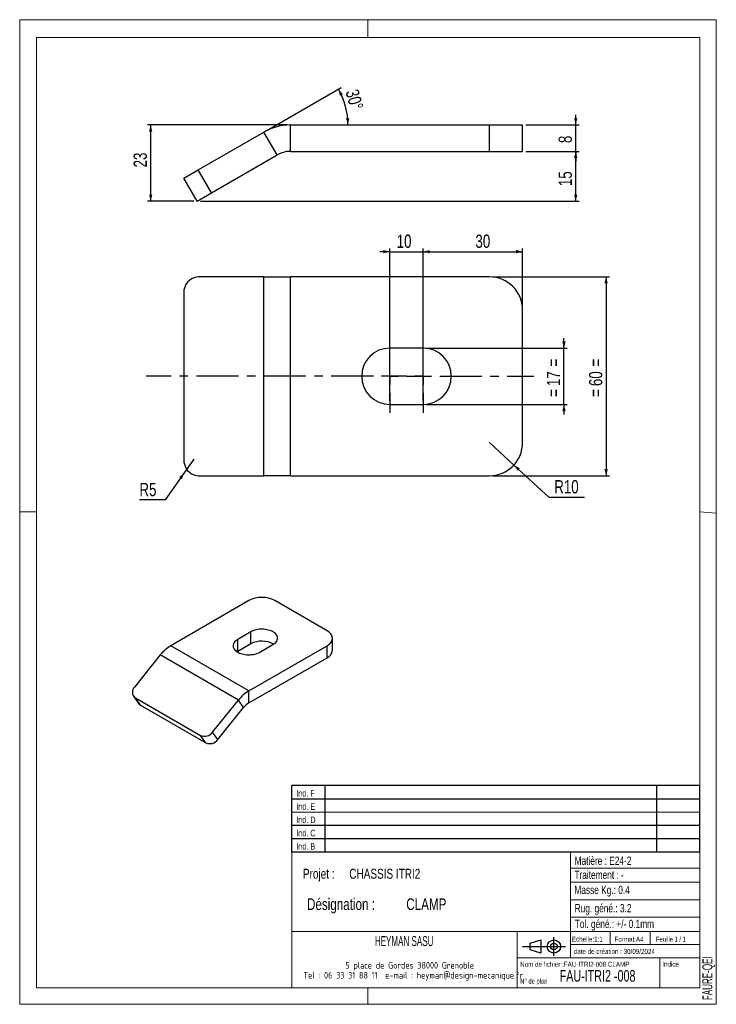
# Model space of a CAD drawing. Header units: millimetres. Extents: x 0 to 210, y 0 to 297.
import ezdxf

# ---------------------------------------------------------------- set-up
doc = ezdxf.new("R2010")
doc.units = ezdxf.units.MM
doc.linetypes.add('CENTERX2', pattern=[20.32, 12.7, -2.54, 2.54, -2.54])
for name, color, linetype in [('COTES', 1, 'Continuous'), ('NOTES', 6, 'Continuous'), ('TRAIT-MIXTES', 3, 'CENTERX2')]:
    doc.layers.add(name, color=color, linetype=linetype)
doc.layers.add('TRAIT-FORT', color=4, linetype='Continuous', lineweight=25)
doc.styles.add('SLDTEXTSTYLE0', font='TXT', dxfattribs={"width": 0.75})
doc.styles.add('SLDTEXTSTYLE1', font='TXT', dxfattribs={"width": 0.605})
doc.styles.add('SLDTEXTSTYLE2', font='TXT', dxfattribs={"width": 0.692308})
doc.styles.add('SLDTEXTSTYLE3', font='TXT', dxfattribs={"width": 0.7})
doc.styles.add('SLDTEXTSTYLE4', font='TXT', dxfattribs={"width": 0.692083})
doc.styles.add('SLDTEXTSTYLE5', font='ISOCP3', dxfattribs={"width": 0.96})
doc.dimstyles.new('SLDDIMSTYLE0', dxfattribs={"dimtxt": 4, "dimasz": 2, "dimexe": 0, "dimexo": 0.0625, "dimgap": 1, "dimtad": 1, "dimdec": 1, "dimrnd": 1e-09, "dimzin": 12, "dimdsep": 46, "dimtxsty": 'SLDTEXTSTYLE0', "dimsah": 1, "dimcen": 0.09, "dimadec": 0, "dimazin": 3, "dimtfac": 1, "dimtdec": 1, "dimtmove": 0, "dimatfit": 0, "dimfxl": 1, "dimfrac": 2, "dimtolj": 1, "dimtzin": 12, "dimarcsym": 0})
doc.dimstyles.new('SLDDIMSTYLE1', dxfattribs={"dimtxt": 4, "dimasz": 2, "dimexe": 0, "dimexo": 0.0625, "dimgap": 1, "dimtad": 1, "dimdec": 1, "dimrnd": 1e-09, "dimzin": 12, "dimdsep": 46, "dimtxsty": 'SLDTEXTSTYLE0', "dimsah": 1, "dimcen": 0.09, "dimadec": 0, "dimazin": 3, "dimtfac": 1, "dimtdec": 1, "dimtofl": 0, "dimtmove": 0, "dimatfit": 3, "dimfxl": 1, "dimfrac": 2, "dimtolj": 1, "dimtzin": 12, "dimarcsym": 0})
doc.dimstyles.new('SLDDIMSTYLE2', dxfattribs={"dimtxt": 4, "dimasz": 2, "dimexe": 0, "dimexo": 0.0625, "dimgap": 1, "dimtad": 1, "dimdec": 4, "dimzin": 12, "dimdsep": 46, "dimtxsty": 'SLDTEXTSTYLE0', "dimsah": 1, "dimcen": 0.09, "dimazin": 3, "dimtfac": 1, "dimtofl": 0, "dimtmove": 0, "dimatfit": 3, "dimfxl": 1, "dimfrac": 2, "dimtolj": 1, "dimtzin": 12, "dimarcsym": 0})
doc.dimstyles.new('SLDDIMSTYLE3', dxfattribs={"dimtxt": 4, "dimasz": 2, "dimexe": 0, "dimexo": 0.0625, "dimgap": 1, "dimtad": 0, "dimtih": 1, "dimtoh": 1, "dimdec": 1, "dimrnd": 1e-09, "dimzin": 12, "dimdsep": 46, "dimtxsty": 'SLDTEXTSTYLE0', "dimsah": 1, "dimcen": 0, "dimadec": 0, "dimazin": 3, "dimtfac": 1, "dimtdec": 1, "dimtofl": 0, "dimtmove": 0, "dimatfit": 3, "dimfxl": 1, "dimfrac": 2, "dimtolj": 1, "dimtzin": 12, "dimarcsym": 0})

# ---------------------------------------------------------------- blocks, each defined once
blk = doc.blocks.new('TAB MODIFS')
for p, q in [((123, 20), (0, 20)), ((0, 0), (0, 20)), ((10, 20), (10, 0)), ((110, 20), (110, 0)), ((123, 0), (123, 20)), ((0, 16), (123, 16)), ((0, 8), (123, 8)), ((0, 4), (123, 4)), ((0, 0), (123, 0))]:
    blk.add_line(p, q)
at = {"color": 7, "linetype": 'Continuous', "lineweight": 18}
blk.add_line((0, 12), (123, 12), dxfattribs=at)
at = {"color": 7}
for tag in ['AUTOATTR0', 'AUTOATTR1', 'AUTOATTR2', 'AUTOATTR3', 'AUTOATTR4', 'AUTOATTR5', 'AUTOATTR6', 'AUTOATTR7', 'AUTOATTR8', 'AUTOATTR9']:
    blk.add_attdef(tag, (0, 0), '', height=1, dxfattribs=at)
at = {"layer": 'NOTES', "color": 211, "char_height": 2, "attachment_point": 1, "style": 'SLDTEXTSTYLE0'}
for s, insert in [('Ind. F', (1.36, 18.66)), ('Ind. E', (1.36, 14.66)), ('Ind. D', (1.36, 10.66)), ('Ind. C', (1.36, 6.66)), ('Ind. B', (1.36, 2.66))]:
    blk.add_mtext(s, dxfattribs=dict(at, insert=insert))
blk = doc.blocks.new('Bloc2')
for p, q in [((2.32, 3.8), (5.55, 4.8)), ((2.32, 1.8), (2.32, 3.8)), ((5.55, 4.8), (5.55, 0.8)), ((9.48, 0), (9.48, 5.6)), ((0, 2.8), (12.98, 2.8)), ((5.55, 0.8), (2.32, 1.8))]:
    blk.add_line(p, q)
for radius in [2, 1]:
    blk.add_circle((9.48, 2.8), radius)
blk = doc.blocks.new('SW_NOTE_0')
at = {"layer": 'NOTES', "color": 0, "char_height": 3.5, "attachment_point": 1, "style": 'SLDTEXTSTYLE0'}
for s, insert in [('Désignation :', (0, 4.51)), ('CLAMP', (29.93, 4.51))]:
    blk.add_mtext(s, dxfattribs=dict(at, insert=insert))
blk = doc.blocks.new('SW_NOTE_1')
at = {"layer": 'NOTES', "color": 0, "char_height": 3, "attachment_point": 1, "style": 'SLDTEXTSTYLE0'}
for s, insert in [('Projet :', (0, 3.87)), ('CHASSIS ITRI2', (13.98, 3.87))]:
    blk.add_mtext(s, dxfattribs=dict(at, insert=insert))
blk = doc.blocks.new('SW_NOTE_2')
at = {"layer": 'NOTES', "color": 0, "char_height": 2, "attachment_point": 2, "style": 'SLDTEXTSTYLE5'}
for s, insert in [('5 place de Gordes 38000 Grenoble', (20.94, 2.58)), ('Tel : 06 33 31 88 11  e-mail : heyman@design-mecanique.fr', (22, -0.42))]:
    blk.add_mtext(s, dxfattribs=dict(at, insert=insert))
blk = doc.blocks.new('_D')
at = {"layer": 'COTES', "color": 1, "transparency": 16777216}
for p, q in [((167.6, 265.26), (167.6, 268.26)), ((152.6, 265.26), (168.6, 265.26)), ((167.6, 257.26), (167.6, 265.26)), ((152.6, 257.26), (168.6, 257.26)), ((167.6, 257.26), (167.6, 254.26))]:
    blk.add_line(p, q, dxfattribs=at)
for points in [[(167.6, 265.26), (168.1, 267.26), (167.1, 267.26)], [(167.6, 257.26), (167.1, 255.26), (168.1, 255.26)]]:
    blk.add_solid(points, dxfattribs=at)
at = {"layer": 'COTES', "color": 1, "transparency": 16777216, "insert": (162.44, 259.78), "char_height": 4, "attachment_point": 1, "rotation": 90, "style": 'SLDTEXTSTYLE0'}
blk.add_mtext('8', dxfattribs=at)
blk = doc.blocks.new('_D_1')
at = {"layer": 'COTES', "color": 1, "transparency": 16777216}
for p, q in [((80.6, 265.26), (38.47, 265.26)), ((39.47, 242.26), (39.47, 265.26)), ((52.47, 242.26), (38.47, 242.26))]:
    blk.add_line(p, q, dxfattribs=at)
for points in [[(39.47, 265.26), (38.97, 263.26), (39.97, 263.26)], [(39.47, 242.26), (39.97, 244.26), (38.97, 244.26)]]:
    blk.add_solid(points, dxfattribs=at)
at = {"layer": 'COTES', "color": 1, "transparency": 16777216, "insert": (34.31, 252.45), "char_height": 4, "attachment_point": 1, "rotation": 90, "style": 'SLDTEXTSTYLE0'}
blk.add_mtext('23', dxfattribs=at)
blk = doc.blocks.new('_D_2')
at = {"layer": 'COTES', "color": 1, "transparency": 16777216}
blk.add_line((74.46, 263.62), (96.91, 276.58), dxfattribs=at)
blk.add_arc((77.31, 265.26), 21.64, 0, 30, dxfattribs=at)
for points in [[(96.05, 276.08), (96.52, 274.07), (97.41, 274.53)], [(98.95, 265.26), (99.35, 267.28), (98.35, 267.24)]]:
    blk.add_solid(points, dxfattribs=at)
at = {"layer": 'COTES', "color": 1, "transparency": 16777216, "insert": (102.02, 276.37), "char_height": 4, "attachment_point": 1, "rotation": 285.6699, "style": 'SLDTEXTSTYLE0'}
blk.add_mtext('30°', dxfattribs=at)
blk = doc.blocks.new('_D_3')
at = {"layer": 'COTES', "color": 1, "transparency": 16777216}
for p, q in [((152.6, 257.26), (168.6, 257.26)), ((167.6, 242.26), (167.6, 257.26)), ((54.47, 242.26), (168.6, 242.26))]:
    blk.add_line(p, q, dxfattribs=at)
for points in [[(167.6, 257.26), (167.1, 255.26), (168.1, 255.26)], [(167.6, 242.26), (168.1, 244.26), (167.1, 244.26)]]:
    blk.add_solid(points, dxfattribs=at)
at = {"layer": 'COTES', "color": 1, "transparency": 16777216, "insert": (162.44, 246.8), "char_height": 4, "attachment_point": 1, "rotation": 90, "style": 'SLDTEXTSTYLE0'}
blk.add_mtext('15', dxfattribs=at)
blk = doc.blocks.new('_D_4')
at = {"layer": 'COTES', "color": 1, "transparency": 16777216}
for p, q in [((164.05, 197.93), (164.05, 200.93)), ((122.6, 197.93), (165.05, 197.93)), ((164.05, 180.93), (164.05, 197.93)), ((122.6, 180.93), (165.05, 180.93)), ((164.05, 180.93), (164.05, 177.93))]:
    blk.add_line(p, q, dxfattribs=at)
for points in [[(164.05, 197.93), (164.55, 199.93), (163.55, 199.93)], [(164.05, 180.93), (163.55, 178.93), (164.55, 178.93)]]:
    blk.add_solid(points, dxfattribs=at)
at = {"layer": 'COTES', "color": 1, "transparency": 16777216, "char_height": 4, "attachment_point": 1, "rotation": 90, "style": 'SLDTEXTSTYLE0'}
for s, insert in [('=', (158.9, 192.39)), ('17', (158.9, 186.48)), ('=', (158.9, 183.24))]:
    blk.add_mtext(s, dxfattribs=dict(at, insert=insert))
blk = doc.blocks.new('_D_5')
at = {"layer": 'COTES', "color": 1, "transparency": 16777216}
for p, q in [((111.6, 227.02), (108.6, 227.02)), ((111.6, 181.93), (111.6, 228.02)), ((111.6, 227.02), (121.6, 227.02)), ((121.6, 181.93), (121.6, 228.02)), ((121.6, 227.02), (124.6, 227.02))]:
    blk.add_line(p, q, dxfattribs=at)
for points in [[(111.6, 227.02), (109.6, 227.52), (109.6, 226.52)], [(121.6, 227.02), (123.6, 226.52), (123.6, 227.52)]]:
    blk.add_solid(points, dxfattribs=at)
at = {"layer": 'COTES', "color": 1, "transparency": 16777216, "insert": (113.64, 232.18), "char_height": 4, "attachment_point": 1, "style": 'SLDTEXTSTYLE0'}
blk.add_mtext('10', dxfattribs=at)
blk = doc.blocks.new('_D_6')
at = {"layer": 'COTES', "color": 1, "transparency": 16777216}
for p, q in [((142.6, 219.43), (177.77, 219.43)), ((176.77, 219.43), (176.77, 159.43)), ((142.6, 159.43), (177.77, 159.43))]:
    blk.add_line(p, q, dxfattribs=at)
for points in [[(176.77, 219.43), (176.27, 217.43), (177.27, 217.43)], [(176.77, 159.43), (177.27, 161.43), (176.27, 161.43)]]:
    blk.add_solid(points, dxfattribs=at)
at = {"layer": 'COTES', "color": 1, "transparency": 16777216, "char_height": 4, "attachment_point": 1, "rotation": 90, "style": 'SLDTEXTSTYLE0'}
for s, insert in [('=', (171.61, 192.39)), ('60', (171.61, 186.48)), ('=', (171.61, 183.24))]:
    blk.add_mtext(s, dxfattribs=dict(at, insert=insert))
blk = doc.blocks.new('_D_7')
at = {"layer": 'COTES', "color": 1, "transparency": 16777216}
for p, q in [((141.6, 169.43), (148.96, 162.67)), ((148.96, 162.67), (159.54, 152.96)), ((159.54, 152.96), (170.28, 152.96))]:
    blk.add_line(p, q, dxfattribs=at)
blk.add_solid([(148.96, 162.67), (150.1, 160.95), (150.78, 161.69)], dxfattribs=at)
at = {"layer": 'COTES', "color": 1, "transparency": 16777216, "insert": (161.13, 158.12), "char_height": 4, "attachment_point": 1, "style": 'SLDTEXTSTYLE0'}
blk.add_mtext('R10', dxfattribs=at)
blk = doc.blocks.new('_D_8')
at = {"layer": 'COTES', "color": 1, "transparency": 16777216}
for p, q in [((52.46, 164.43), (49.6, 160.33)), ((49.6, 160.33), (43.87, 152.12)), ((43.87, 152.12), (36.08, 152.12))]:
    blk.add_line(p, q, dxfattribs=at)
blk.add_solid([(49.6, 160.33), (48.04, 158.98), (48.86, 158.41)], dxfattribs=at)
at = {"layer": 'COTES', "color": 1, "transparency": 16777216, "insert": (36.08, 157.27), "char_height": 4, "attachment_point": 1, "style": 'SLDTEXTSTYLE0'}
blk.add_mtext('R5', dxfattribs=at)
blk = doc.blocks.new('_D_9')
at = {"layer": 'COTES', "color": 1, "transparency": 16777216}
for p, q in [((121.6, 201.43), (121.6, 228.02)), ((121.6, 227.02), (151.6, 227.02)), ((151.6, 210.43), (151.6, 228.02))]:
    blk.add_line(p, q, dxfattribs=at)
for points in [[(121.6, 227.02), (123.6, 226.52), (123.6, 227.52)], [(151.6, 227.02), (149.6, 227.52), (149.6, 226.52)]]:
    blk.add_solid(points, dxfattribs=at)
at = {"layer": 'COTES', "color": 1, "transparency": 16777216, "insert": (137.37, 232.18), "char_height": 4, "attachment_point": 1, "style": 'SLDTEXTSTYLE0'}
blk.add_mtext('30', dxfattribs=at)
blk = doc.blocks.new('SW_CENTERMARKSYMBOL_0')
at = {"layer": 'TRAIT-MIXTES', "color": 0}
for p, q in [((0, 5), (0, 11)), ((10, 5), (10, 11)), ((-5, 0), (-73.52, 0)), ((0, 0), (-2.5, 0)), ((5, 0), (-1, 0)), ((0, 0), (0, 2.5)), ((0, 0), (0, -2.5)), ((0, 0), (2.5, 0)), ((5, 0), (11, 0)), ((10, 0), (7.5, 0)), ((10, 0), (10, 2.5)), ((10, 0), (10, -2.5)), ((10, 0), (12.5, 0)), ((15, 0), (43.35, 0)), ((0, -5), (0, -11)), ((10, -5), (10, -11))]:
    blk.add_line(p, q, dxfattribs=at)

msp = doc.modelspace()

# ---------------------------------------------------------------- linework, layer by layer
at = {"color": 7, "linetype": 'Continuous', "lineweight": 18}
for p, q in [((-0.01708, 297.00001), (209.98292, 297.00001)), ((-0.01708, 297.00001), (-0.01708, 0.00001)), ((104.98292, 297.00001), (104.98292, 291.62682)), ((209.98292, 297.00001), (209.98292, 0.00001)), ((5.00001, 291.62682), (205.00002, 291.62682)), ((5.00001, 291.62682), (5.00001, 148.50908)), ((205.00002, 291.62682), (204.99989, 5.00007)), ((-0.01708, 148.50908), (5.00001, 148.50908)), ((5.00001, 148.50908), (5.00001, 5.00007)), ((204.99996, 148.51843), (209.98292, 148.1054)), ((5.00001, 67.69225), (5.00001, 5.00007)), ((81.99989, 46.00007), (81.99989, 5.00007)), ((204.99989, 46.00007), (81.99989, 46.00007)), ((165.99989, 46.00007), (165.99989, 14.00007)), ((204.99989, 46.00007), (204.99989, 5.00007)), ((165.99989, 41.1141), (204.99989, 41.1141)), ((165.99989, 36.79806), (204.99989, 36.79806)), ((165.99989, 31.55305), (204.9999, 31.55305)), ((165.99989, 26.26487), (204.99989, 26.26487)), ((81.99989, 22.00007), (204.99989, 22.00007)), ((149.99989, 22.00007), (149.99989, 5.00007)), ((177.99989, 22.00007), (177.99989, 18.00007)), ((189.99989, 22.00007), (189.99989, 18.00007)), ((165.99989, 18.00007), (204.99989, 18.00007)), ((149.99989, 14.00007), (204.99989, 14.00007)), ((192.99989, 14.00007), (192.99989, 5.00007)), ((5.00001, 5.00007), (204.99989, 5.00007)), ((81.99989, 5.00007), (204.99989, 5.00007)), ((104.98292, 0.00001), (104.98292, 5.00007)), ((-0.01708, 0.00001), (209.98292, 0.00001))]:
    msp.add_line(p, q, dxfattribs=at)
at = {"layer": 'TRAIT-FORT', "color": 4, "linetype": 'Continuous', "lineweight": 25}
for p, q in [((81.59553, 257.26051), (81.59553, 265.26051)), ((81.59553, 265.26051), (141.59553, 265.26051)), ((141.59553, 257.26051), (141.59553, 265.26051)), ((141.59553, 265.26051), (151.59553, 265.26051)), ((151.59553, 257.26051), (151.59553, 265.26051)), ((53.8013, 251.68871), (73.59553, 263.11692)), ((77.59553, 256.18871), (73.59553, 263.11692)), ((57.8013, 244.76051), (77.59553, 256.18871)), ((81.59553, 257.26051), (141.59553, 257.26051)), ((141.59553, 257.26051), (151.59553, 257.26051)), ((49.47117, 249.18871), (53.8013, 251.68871)), ((57.8013, 244.76051), (53.8013, 251.68871)), ((53.47117, 242.26051), (49.47117, 249.18871)), ((53.47117, 242.26051), (57.8013, 244.76051)), ((73.59553, 219.43335), (53.8013, 219.43335)), ((73.59553, 159.43335), (73.59553, 219.43335)), ((73.59553, 219.43335), (81.59553, 219.43335)), ((141.59553, 219.43335), (81.59553, 219.43335)), ((81.59553, 159.43335), (81.59553, 219.43335)), ((49.47117, 214.43335), (49.47117, 164.43335)), ((151.59553, 169.43335), (151.59553, 209.43335)), ((121.59553, 197.93335), (111.59553, 197.93335)), ((111.59553, 180.93335), (121.59553, 180.93335)), ((53.8013, 159.43335), (73.59553, 159.43335)), ((81.59553, 159.43335), (73.59553, 159.43335)), ((81.59553, 159.43335), (141.59553, 159.43335)), ((69.06815, 121.76638), (45.49792, 108.15957)), ((92.63837, 112.69517), (76.92489, 121.76638)), ((69.6574, 112.355), (65.72903, 110.0872)), ((65.72903, 106.45813), (65.72903, 110.0872)), ((69.6574, 108.72593), (69.6574, 112.355)), ((94.26556, 106.7983), (94.26556, 110.42737)), ((69.06815, 94.55277), (45.49792, 108.15957)), ((69.6574, 108.72593), (65.72903, 106.45813)), ((69.06815, 94.55277), (92.63837, 108.15957)), ((72.40726, 106.23194), (76.33564, 108.49974)), ((92.63837, 104.5305), (92.63837, 108.15957)), ((42.35523, 105.37293), (34.57932, 95.69977)), ((65.92545, 91.76613), (42.35523, 105.37293)), ((65.72903, 106.45813), (65.544, 106.34504)), ((69.06815, 90.9237), (92.63837, 104.5305)), ((34.27088, 92.96861), (35.84223, 90.73286)), ((34.84247, 92.4498), (54.48432, 81.1108)), ((36.41382, 90.21405), (34.84247, 92.4498)), ((69.06815, 90.9237), (69.06815, 94.55277)), ((36.41382, 90.21405), (56.05567, 78.87505)), ((58.14954, 82.09297), (65.92545, 91.76613)), ((59.72089, 79.85722), (67.4968, 89.53038)), ((67.4968, 89.53038), (65.92545, 91.76613)), ((56.05567, 78.87505), (54.48432, 81.1108)), ((59.72089, 79.85722), (58.14954, 82.09297))]:
    msp.add_line(p, q, dxfattribs=at)
at = {"layer": 'TRAIT-FORT', "color": 4, "linetype": 'Continuous', "lineweight": 25, "flags": 128}
for points in [[(76.33564, 108.49974), (76.65632, 108.70465), (76.93944, 108.92723), (77.18211, 109.16521), (77.38183, 109.41614), (77.53654, 109.67744), (77.64467, 109.94644), (77.70511, 110.22037), (77.71723, 110.49643), (77.6809, 110.77178), (77.59651, 111.0436), (77.46492, 111.30909), (77.28747, 111.56554), (77.066, 111.8103), (76.80276, 112.04088), (76.50047, 112.2549), (76.16223, 112.45016), (75.79149, 112.62467), (75.39208, 112.77663), (74.96809, 112.90449), (74.52387, 113.00693), (74.06397, 113.08289), (73.59312, 113.13161), (73.11615, 113.15258), (72.63795, 113.14558), (72.16343, 113.1107), (71.69745, 113.04827), (71.24481, 112.95896), (70.81015, 112.84366), (70.39792, 112.70357), (70.01235, 112.54013), (69.6574, 112.355)], [(65.72903, 110.0872), (65.40835, 109.8823), (65.12523, 109.65972), (64.88256, 109.42174), (64.68284, 109.17081), (64.52813, 108.90951), (64.41999, 108.64051), (64.35956, 108.36657), (64.34744, 108.09051), (64.38376, 107.81516), (64.46816, 107.54335), (64.59975, 107.27786), (64.77719, 107.02141), (64.99867, 106.77664), (65.2619, 106.54607), (65.5642, 106.33205), (65.90244, 106.13678), (66.27317, 105.96228), (66.67259, 105.81031), (67.09658, 105.68246), (67.5408, 105.58002), (68.0007, 105.50405), (68.47155, 105.45534), (68.94852, 105.43437), (69.42672, 105.44136), (69.90124, 105.47625), (70.36721, 105.53867), (70.81986, 105.62799), (71.25452, 105.74328), (71.66675, 105.88337), (72.05232, 106.04682), (72.40726, 106.23194)], [(92.63837, 108.15957), (92.98408, 108.37849), (93.29332, 108.61489), (93.56346, 108.86676), (93.79219, 109.13194), (93.97756, 109.40817), (94.11799, 109.69309), (94.21228, 109.98429), (94.25963, 110.27926), (94.25963, 110.57549), (94.21228, 110.87046), (94.11799, 111.16165), (93.97756, 111.44658), (93.79219, 111.72281), (93.56346, 111.98799), (93.29332, 112.23985), (92.98408, 112.47625), (92.63837, 112.69517)]]:
    msp.add_lwpolyline(points, dxfattribs=at)
at = {"layer": 'TRAIT-FORT', "color": 4, "linetype": 'Continuous', "lineweight": 25}
for centre, radius, start, end in [((81.59553, 249.26051), 16, 90, 120), ((81.59553, 249.26051), 8, 90, 120), ((54.16214, 214.74585), 4.70137, 94.4019497, 183.811261), ((141.59553, 209.43335), 10, 0, 90), ((111.59553, 189.43335), 8.5, 90, 270), ((121.59553, 189.43335), 8.5, 270, 90), ((141.59553, 169.43335), 10, 270, 0), ((54.16214, 164.12085), 4.70137, 176.188739, 265.5980503), ((72.99652, 114.20522), 8.52075, 62.5460282, 117.4539718), ((51.47539, 98.25293), 11.57029, 121.1058994, 142.0212651), ((72.98567, 102.3967), 7.15099, 60.3739822, 117.7379114), ((91.5242, 107.04761), 2.75267, 293.8761476, 354.8037114), ((36.0443, 94.18275), 2.10892, 134.0003585, 235.2579509), ((75.04561, 84.64613), 11.57029, 121.1058994, 142.0212651), ((37.29635, 91.76063), 1.78066, 215.2527085, 240.2894608), ((72.05688, 85.97038), 5.78515, 121.1058994, 142.0212651), ((55.70991, 83.86714), 3.01653, 246.0279575, 323.9743147), ((57.28126, 81.63139), 3.01653, 246.0279575, 323.9743147)]:
    msp.add_arc(centre, radius, start, end, dxfattribs=at)

# ---------------------------------------------------------------- block references
for name, p in [('TAB MODIFS', (81.99345, 45.98993)), ('Bloc2', (151.5598, 14.63436))]:
    msp.add_blockref(name, p)
at = {"layer": 'NOTES', "color": 211}
for name, p in [('SW_NOTE_1', (85.36713, 37.00908)), ('SW_NOTE_0', (86.5923, 27.44498)), ('SW_NOTE_2', (96.62542, 10.19141))]:
    msp.add_blockref(name, p, dxfattribs=at)
at = {"layer": 'TRAIT-MIXTES', "color": 3}
msp.add_blockref('SW_CENTERMARKSYMBOL_0', (111.59553, 189.43335), dxfattribs=at)

# ---------------------------------------------------------------- texts
at = {"layer": 'NOTES', "color": 211}
for s, insert, char_height, attachment_point, style in [('Matière : E24-2', (167.26638, 44.55517), 2.5, 1, 'SLDTEXTSTYLE0'), ('Traitement : -', (167.1954, 40.31783), 2.5, 1, 'SLDTEXTSTYLE0'), ('Masse Kg.: 0.4', (167.1954, 35.75001), 2.5, 1, 'SLDTEXTSTYLE0'), ('Rug. géné.: 3.2', (167.28463, 30.23562), 2.5, 1, 'SLDTEXTSTYLE0'), ('Tol. géné.: +/- 0.1mm', (167.32348, 25.4994), 2.5, 1, 'SLDTEXTSTYLE0'), ('HEYMAN SASU', (115.8788, 20.57008), 3, 2, 'SLDTEXTSTYLE1'), ('Echelle:1:1', (166.45335, 20.40482), 1.5, 1, 'SLDTEXTSTYLE0'), ('Format:A4', (179.28917, 20.38022), 1.5, 1, 'SLDTEXTSTYLE0'), ('Feuille 1 / 1', (191.80627, 20.38405), 1.5, 1, 'SLDTEXTSTYLE2'), ('date de création : 30/09/2024', (167.00885, 16.69482), 1.5, 1, 'SLDTEXTSTYLE0'), ('Nom de fichier :FAU-ITRI2-008 CLAMP', (150.85229, 12.81543), 1.5, 1, 'SLDTEXTSTYLE0'), ('Indice', (193.69258, 12.86023), 1.5, 1, 'SLDTEXTSTYLE0'), ('FAU-ITRI2 -008', (162.75595, 10.32954), 3.5, 1, 'SLDTEXTSTYLE4'), ('N° de plan', (150.87802, 7.76509), 1.5, 1, 'SLDTEXTSTYLE3')]:
    msp.add_mtext(s, dxfattribs=dict(at, insert=insert, char_height=char_height, attachment_point=attachment_point, style=style))
at = {"layer": 'NOTES', "color": 211, "insert": (205.79594, 1.25642), "char_height": 3, "attachment_point": 1, "rotation": 90, "style": 'SLDTEXTSTYLE1'}
msp.add_mtext('FAURE-QEI', dxfattribs=at)

# ---------------------------------------------------------------- dimensions: what is measured, and where the dimension line sits
at = {"layer": 'COTES', "color": 1}
dim = msp.add_angular_dim_2l(base=(98.20871, 270.86075), line1=((73.59553, 263.11692), (49.47117, 249.18871)), line2=((81.59553, 265.26051), (151.59553, 265.26051)), dimstyle='SLDDIMSTYLE2', dxfattribs=at)
dim.commit()
dim.dimension.update_dxf_attribs({"geometry": '_D_2', "text_midpoint": (98.14181, 271.10473), "dimtype": 162})
for base, p1, p2, dimstyle, picture, middle in [((167.59553, 265.26051), (151.59553, 257.26051), (151.59553, 265.26051), 'SLDDIMSTYLE0', '_D', (167.59553, 261.26051)), ((39.47117, 265.26051), (53.47117, 242.26051), (81.59553, 265.26051), 'SLDDIMSTYLE1', '_D_1', (39.47117, 255.40071)), ((167.59553, 257.26051), (53.47117, 242.26051), (151.59553, 257.26051), 'SLDDIMSTYLE1', '_D_3', (167.59553, 249.76051))]:
    dim = msp.add_linear_dim(base=base, p1=p1, p2=p2, angle=90, dimstyle=dimstyle, dxfattribs=at)
    dim.commit()
    dim.dimension.update_dxf_attribs({"geometry": picture, "text_midpoint": middle, "dimtype": 160})
for base, p1, p2, dimstyle, picture, middle in [((121.59553, 227.02402), (111.59553, 180.93335), (121.59553, 180.93335), 'SLDDIMSTYLE0', '_D_5', (116.59553, 227.02402)), ((151.59553, 227.02402), (121.59553, 200.43335), (151.59553, 209.43335), 'SLDDIMSTYLE1', '_D_9', (140.32664, 227.02402))]:
    dim = msp.add_linear_dim(base=base, p1=p1, p2=p2, dimstyle=dimstyle, dxfattribs=at)
    dim.commit()
    dim.dimension.update_dxf_attribs({"geometry": picture, "text_midpoint": middle, "dimtype": 160})
for base, p1, p2, dimstyle, picture, middle in [((173.59553, 159.43335), (141.59553, 219.43335), (141.59553, 159.43335), 'SLDDIMSTYLE1', '_D_6', (173.59553, 189.43335)), ((160.87633, 197.93335), (121.59553, 180.93335), (121.59553, 197.93335), 'SLDDIMSTYLE0', '_D_4', (160.87633, 189.43335))]:
    dim = msp.add_linear_dim(base=base, p1=p1, p2=p2, angle=90, text='=<>=', dimstyle=dimstyle, dxfattribs=at)
    dim.commit()
    dim.dimension.update_dxf_attribs({"geometry": picture, "text_midpoint": middle, "dimtype": 160})
for center, mpoint, picture, middle in [((141.59553, 169.43335), (148.96341, 162.67212), '_D_7', (165.70582, 156.13833)), ((52.45593, 164.43335), (49.59598, 160.33205), '_D_8', (39.18213, 155.29121))]:
    dim = msp.add_radius_dim(center=center, mpoint=mpoint, dimstyle='SLDDIMSTYLE3', dxfattribs=at)
    dim.commit()
    dim.dimension.update_dxf_attribs({"geometry": picture, "text_midpoint": middle, "dimtype": 164})

doc.saveas('drawing.dxf')
